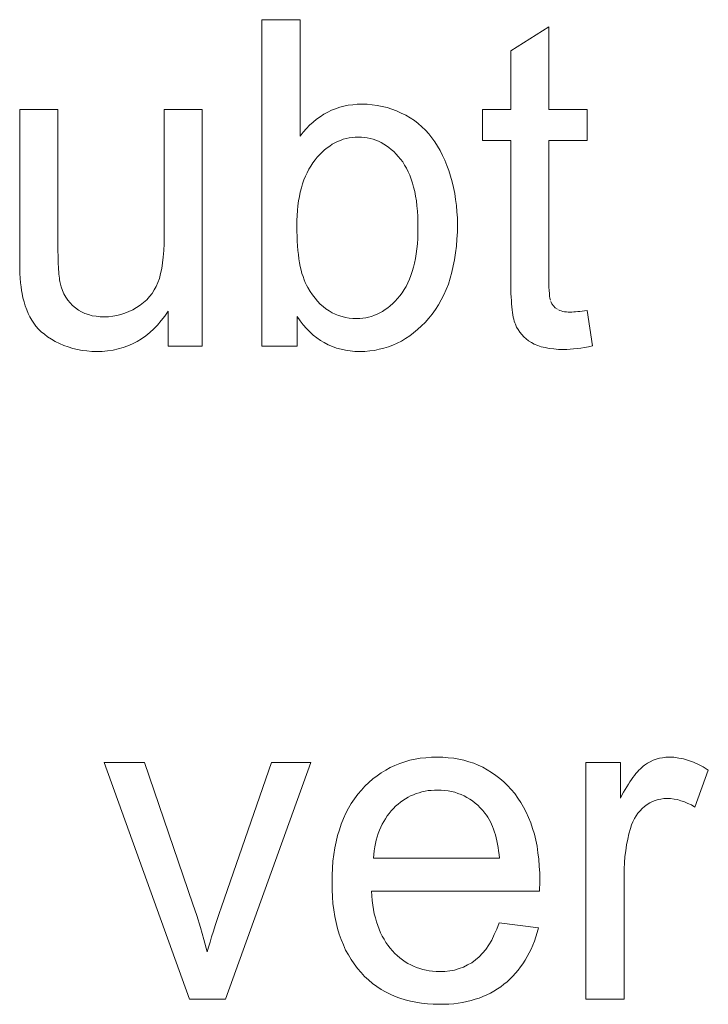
# Model space of a CAD drawing. Extents: x 1101 to 1942, y 41 to 882.
# Tile 87 of 113: x 1293.51 to 1298.78, y 848.62 to 856.16. Entities that reach past the tile are written whole.
import ezdxf

# ---------------------------------------------------------------- set-up
doc = ezdxf.new("R2010")
doc.units = 0
doc.layers.get('0').update_dxf_attribs({"lineweight": 13})
doc.layers.add('Beschriftung', color=7, linetype='Continuous', lineweight=25)

# ---------------------------------------------------------------- blocks, each defined once
blk = doc.blocks.new('Referenz-A03CP7E41H', base_point=(1127.7942, 89.8071))
at = {"layer": 'Beschriftung', "color": 0, "lineweight": -2}
for p, q in [((1295.3614, 853.6628), (1295.3614, 856.1628)), ((1295.3614, 856.1628), (1295.6535, 856.1628)), ((1295.6535, 856.1628), (1295.6535, 855.2719)), ((1297.265, 855.9235), (1297.5572, 856.1077)), ((1297.5572, 856.1077), (1297.5572, 855.4749)), ((1297.265, 855.4749), (1297.265, 855.9235)), ((1295.9248, 855.4808), (1295.956, 855.4922)), ((1295.956, 855.4922), (1295.9887, 855.4998)), ((1295.9887, 855.4998), (1296.0215, 855.5074)), ((1296.0215, 855.5074), (1296.0558, 855.5112)), ((1296.0558, 855.5112), (1296.0901, 855.515)), ((1296.0901, 855.515), (1296.126, 855.515)), ((1296.126, 855.515), (1296.1658, 855.515)), ((1296.1658, 855.515), (1296.2046, 855.5107)), ((1296.2046, 855.5107), (1296.2433, 855.5066)), ((1296.2433, 855.5066), (1296.2809, 855.4981)), ((1296.2809, 855.4981), (1296.3186, 855.4897)), ((1296.3186, 855.4897), (1296.3552, 855.4771)), ((1293.5067, 854.3527), (1293.5067, 855.4749)), ((1293.5067, 855.4749), (1293.7989, 855.4749)), ((1293.7989, 855.4749), (1293.7989, 854.4707)), ((1294.6118, 854.5049), (1294.6118, 855.4749)), ((1294.6118, 855.4749), (1294.9041, 855.4749)), ((1294.9041, 855.4749), (1294.9041, 853.6628)), ((1295.7788, 855.401), (1295.8067, 855.42)), ((1295.8067, 855.42), (1295.8347, 855.4389)), ((1295.8347, 855.4389), (1295.8642, 855.4541)), ((1295.8642, 855.4541), (1295.8938, 855.4693)), ((1295.8938, 855.4693), (1295.9248, 855.4808)), ((1296.3552, 855.4771), (1296.3918, 855.4644)), ((1296.3918, 855.4644), (1296.4272, 855.4476)), ((1296.4272, 855.4476), (1296.4627, 855.4308)), ((1296.4627, 855.4308), (1296.4951, 855.4106)), ((1296.4951, 855.4106), (1296.5275, 855.3903)), ((1297.0491, 855.2367), (1297.0491, 855.4749)), ((1297.0491, 855.4749), (1297.265, 855.4749)), ((1297.5572, 855.4749), (1297.8493, 855.4749)), ((1297.8493, 855.4749), (1297.8493, 855.2367)), ((1295.7014, 855.3288), (1295.7262, 855.3555)), ((1295.7262, 855.3555), (1295.7525, 855.3782)), ((1295.7525, 855.3782), (1295.7788, 855.401)), ((1296.5275, 855.3903), (1296.5567, 855.3667)), ((1296.5567, 855.3667), (1296.5859, 855.343)), ((1296.5859, 855.343), (1296.612, 855.316)), ((1295.6535, 855.2719), (1295.6767, 855.3023)), ((1295.6767, 855.3023), (1295.7014, 855.3288)), ((1296.0282, 855.258), (1296.0058, 855.2525)), ((1296.0513, 855.2607), (1296.0282, 855.258)), ((1296.0744, 855.2635), (1296.0513, 855.2607)), ((1296.0983, 855.2635), (1296.0744, 855.2635)), ((1296.122, 855.2635), (1296.0983, 855.2635)), ((1296.1449, 855.2608), (1296.122, 855.2635)), ((1296.1677, 855.2581), (1296.1449, 855.2608)), ((1296.1896, 855.2529), (1296.1677, 855.2581)), ((1296.612, 855.316), (1296.6382, 855.2889)), ((1296.6382, 855.2889), (1296.661, 855.2584)), ((1296.661, 855.2584), (1296.684, 855.2279)), ((1295.8795, 855.195), (1295.8596, 855.1814)), ((1295.8993, 855.2088), (1295.8795, 855.195)), ((1295.92, 855.2197), (1295.8993, 855.2088)), ((1295.9406, 855.2306), (1295.92, 855.2197)), ((1295.9621, 855.2389), (1295.9406, 855.2306)), ((1295.9836, 855.247), (1295.9621, 855.2389)), ((1296.0058, 855.2525), (1295.9836, 855.247)), ((1296.2116, 855.2476), (1296.1896, 855.2529)), ((1296.2327, 855.2397), (1296.2116, 855.2476)), ((1296.2538, 855.2317), (1296.2327, 855.2397)), ((1296.274, 855.2212), (1296.2538, 855.2317)), ((1296.2942, 855.2106), (1296.274, 855.2212)), ((1296.3135, 855.1975), (1296.2942, 855.2106)), ((1296.3329, 855.1842), (1296.3135, 855.1975)), ((1296.3513, 855.1684), (1296.3329, 855.1842)), ((1296.684, 855.2279), (1296.7044, 855.1944)), ((1296.7044, 855.1944), (1296.7249, 855.1607)), ((1297.265, 855.2367), (1297.0491, 855.2367)), ((1297.265, 854.1931), (1297.265, 855.2367)), ((1297.8493, 855.2367), (1297.5572, 855.2367)), ((1297.5572, 855.2367), (1297.5572, 854.1752)), ((1295.7849, 855.1103), (1295.7675, 855.0885)), ((1295.8033, 855.1295), (1295.7849, 855.1103)), ((1295.8214, 855.1486), (1295.8033, 855.1295)), ((1295.8405, 855.1651), (1295.8214, 855.1486)), ((1295.8596, 855.1814), (1295.8405, 855.1651)), ((1296.3698, 855.1525), (1296.3513, 855.1684)), ((1296.3874, 855.1341), (1296.3698, 855.1525)), ((1296.405, 855.1156), (1296.3874, 855.1341)), ((1296.4217, 855.0945), (1296.405, 855.1156)), ((1296.7249, 855.1607), (1296.7429, 855.1239)), ((1296.7429, 855.1239), (1296.7608, 855.0871)), ((1295.7349, 855.0423), (1295.7197, 855.018)), ((1295.7502, 855.0666), (1295.7349, 855.0423)), ((1295.7675, 855.0885), (1295.7502, 855.0666)), ((1296.4385, 855.0734), (1296.4217, 855.0945)), ((1296.453, 855.0493), (1296.4385, 855.0734)), ((1296.4677, 855.0254), (1296.453, 855.0493)), ((1296.7608, 855.0871), (1296.7763, 855.0473)), ((1296.7763, 855.0473), (1296.7918, 855.0074)), ((1295.6935, 854.9646), (1295.6826, 854.9354)), ((1295.7065, 854.9913), (1295.6935, 854.9646)), ((1295.7197, 855.018), (1295.7065, 854.9913)), ((1296.4803, 854.9983), (1296.4677, 855.0254)), ((1296.4928, 854.9714), (1296.4803, 854.9983)), ((1296.5032, 854.9416), (1296.4928, 854.9714)), ((1296.7918, 855.0074), (1296.8048, 854.9643)), ((1296.8048, 854.9643), (1296.8177, 854.9214)), ((1295.6717, 854.9062), (1295.663, 854.8745)), ((1295.6826, 854.9354), (1295.6717, 854.9062)), ((1296.5137, 854.9117), (1296.5032, 854.9416)), ((1296.5221, 854.8791), (1296.5137, 854.9117)), ((1296.8177, 854.9214), (1296.8275, 854.8767)), ((1295.6477, 854.8089), (1295.6413, 854.7748)), ((1295.6543, 854.8429), (1295.6477, 854.8089)), ((1295.663, 854.8745), (1295.6543, 854.8429)), ((1296.5304, 854.8463), (1296.5221, 854.8791)), ((1296.5366, 854.8106), (1296.5304, 854.8463)), ((1296.5429, 854.7749), (1296.5366, 854.8106)), ((1296.8275, 854.8767), (1296.8372, 854.8322)), ((1296.8372, 854.8322), (1296.8438, 854.7862)), ((1295.6368, 854.7383), (1295.6325, 854.7018)), ((1295.6413, 854.7748), (1295.6368, 854.7383)), ((1296.5471, 854.7364), (1296.5429, 854.7749)), ((1296.5513, 854.6978), (1296.5471, 854.7364)), ((1296.8438, 854.7862), (1296.8502, 854.7401)), ((1296.8502, 854.7401), (1296.8534, 854.6926)), ((1295.6303, 854.6629), (1295.6281, 854.6239)), ((1295.6325, 854.7018), (1295.6303, 854.6629)), ((1296.5534, 854.6564), (1296.5513, 854.6978)), ((1296.5554, 854.6149), (1296.5534, 854.6564)), ((1296.8534, 854.6926), (1296.8567, 854.6452)), ((1295.6281, 854.6239), (1295.6281, 854.5826)), ((1295.6281, 854.5826), (1295.6281, 854.5418)), ((1296.5554, 854.5706), (1296.5554, 854.6149)), ((1296.8567, 854.6452), (1296.8567, 854.5962)), ((1296.8567, 854.5962), (1296.8567, 854.538)), ((1294.6118, 854.4469), (1294.6118, 854.5049)), ((1295.6281, 854.5418), (1295.6294, 854.5039)), ((1295.6294, 854.5039), (1295.6308, 854.466)), ((1296.5533, 854.4867), (1296.5554, 854.5273)), ((1296.5554, 854.5273), (1296.5554, 854.5706)), ((1296.8567, 854.538), (1296.8532, 854.4831)), ((1293.7989, 854.4707), (1293.7989, 854.4406)), ((1293.7989, 854.4406), (1293.7992, 854.4131)), ((1294.6089, 854.3958), (1294.6118, 854.4469)), ((1295.6308, 854.466), (1295.6335, 854.4309)), ((1295.6335, 854.4309), (1295.636, 854.3958)), ((1296.5468, 854.4081), (1296.5511, 854.4461)), ((1296.5511, 854.4461), (1296.5533, 854.4867)), ((1296.8532, 854.4831), (1296.8499, 854.4282)), ((1293.7992, 854.4131), (1293.7995, 854.3855)), ((1293.7995, 854.3855), (1293.8, 854.3604)), ((1293.8, 854.3604), (1293.8005, 854.3352)), ((1294.6059, 854.3447), (1294.6089, 854.3958)), ((1295.636, 854.3958), (1295.64, 854.3635)), ((1295.64, 854.3635), (1295.644, 854.3312)), ((1296.5359, 854.3349), (1296.5424, 854.3702)), ((1296.5424, 854.3702), (1296.5468, 854.4081)), ((1296.843, 854.3767), (1296.8362, 854.3251)), ((1296.8499, 854.4282), (1296.843, 854.3767)), ((1293.5067, 854.3037), (1293.5067, 854.3527)), ((1293.5078, 854.2613), (1293.5067, 854.3037)), ((1293.8005, 854.3352), (1293.8014, 854.3125)), ((1293.8014, 854.3125), (1293.8022, 854.2898)), ((1293.8022, 854.2898), (1293.8034, 854.2696)), ((1294.5939, 854.2563), (1294.5999, 854.3005)), ((1294.5999, 854.3005), (1294.6059, 854.3447)), ((1295.644, 854.3312), (1295.6493, 854.3019)), ((1295.6493, 854.3019), (1295.6545, 854.2724)), ((1296.5207, 854.267), (1296.5293, 854.2996)), ((1296.5293, 854.2996), (1296.5359, 854.3349)), ((1296.8362, 854.3251), (1296.8259, 854.2769)), ((1293.5089, 854.2188), (1293.5078, 854.2613)), ((1293.5111, 854.1831), (1293.5089, 854.2188)), ((1293.8034, 854.2696), (1293.8044, 854.2494)), ((1293.8044, 854.2494), (1293.8058, 854.2315)), ((1293.8058, 854.2315), (1293.8073, 854.2137)), ((1293.8073, 854.2137), (1293.8089, 854.1983)), ((1294.576, 854.1816), (1294.5849, 854.2188)), ((1294.5849, 854.2188), (1294.5939, 854.2563)), ((1295.6545, 854.2724), (1295.661, 854.2458)), ((1295.661, 854.2458), (1295.6676, 854.2192)), ((1295.6676, 854.2192), (1295.6756, 854.1953)), ((1296.4901, 854.1747), (1296.501, 854.2046)), ((1296.501, 854.2046), (1296.5119, 854.2344)), ((1296.5119, 854.2344), (1296.5207, 854.267)), ((1296.8156, 854.2286), (1296.8019, 854.1836)), ((1296.8259, 854.2769), (1296.8156, 854.2286)), ((1293.5133, 854.1472), (1293.5111, 854.1831)), ((1293.5168, 854.118), (1293.5133, 854.1472)), ((1293.8089, 854.1983), (1293.8106, 854.1831)), ((1293.8106, 854.1831), (1293.8126, 854.1701)), ((1293.8126, 854.1701), (1293.8145, 854.1573)), ((1293.8145, 854.1573), (1293.8167, 854.1468)), ((1293.8167, 854.1468), (1293.8236, 854.1166)), ((1294.552, 854.1206), (1294.564, 854.1511)), ((1294.564, 854.1511), (1294.576, 854.1816)), ((1295.6756, 854.1953), (1295.6834, 854.1716)), ((1295.6834, 854.1716), (1295.6927, 854.1507)), ((1295.6927, 854.1507), (1295.7019, 854.1297)), ((1295.7019, 854.1297), (1295.7125, 854.1115)), ((1296.464, 854.1202), (1296.477, 854.1475)), ((1296.477, 854.1475), (1296.4901, 854.1747)), ((1296.7882, 854.1386), (1296.771, 854.097)), ((1296.8019, 854.1836), (1296.7882, 854.1386)), ((1297.265, 854.1585), (1297.265, 854.1931)), ((1297.2657, 854.1269), (1297.265, 854.1585)), ((1297.2662, 854.0953), (1297.2657, 854.1269)), ((1297.5572, 854.1752), (1297.5572, 854.1422)), ((1297.5572, 854.1422), (1297.5582, 854.1152)), ((1293.5201, 854.0888), (1293.5168, 854.118)), ((1293.5246, 854.0662), (1293.5201, 854.0888)), ((1293.531, 854.0325), (1293.5246, 854.0662)), ((1293.8236, 854.1166), (1293.8343, 854.0896)), ((1293.8343, 854.0896), (1293.8451, 854.0625)), ((1293.8451, 854.0625), (1293.8598, 854.0387)), ((1294.4993, 854.042), (1294.5197, 854.066)), ((1294.5197, 854.066), (1294.5359, 854.0933)), ((1294.5359, 854.0933), (1294.552, 854.1206)), ((1295.7125, 854.1115), (1295.7296, 854.0819)), ((1295.7296, 854.0819), (1295.7484, 854.0559)), ((1295.7484, 854.0559), (1295.7672, 854.0299)), ((1296.416, 854.0492), (1296.4335, 854.0711)), ((1296.4335, 854.0711), (1296.4487, 854.0957)), ((1296.4487, 854.0957), (1296.464, 854.1202)), ((1296.754, 854.0553), (1296.7334, 854.017)), ((1296.771, 854.097), (1296.754, 854.0553)), ((1297.2672, 854.0667), (1297.2662, 854.0953)), ((1297.2684, 854.0381), (1297.2672, 854.0667)), ((1297.5582, 854.1152), (1297.5591, 854.0882)), ((1297.5591, 854.0882), (1297.5611, 854.067)), ((1297.5611, 854.067), (1297.563, 854.0459)), ((1293.5399, 854.0014), (1293.531, 854.0325)), ((1293.5488, 853.9704), (1293.5399, 854.0014)), ((1293.8598, 854.0387), (1293.8743, 854.015)), ((1293.8743, 854.015), (1293.8928, 853.9945)), ((1293.8928, 853.9945), (1293.9113, 853.974)), ((1294.4009, 853.9585), (1294.4297, 853.9761)), ((1294.4297, 853.9761), (1294.4543, 853.997)), ((1294.4543, 853.997), (1294.4789, 854.0179)), ((1294.4789, 854.0179), (1294.4993, 854.042)), ((1295.7672, 854.0299), (1295.7874, 854.0077)), ((1295.7874, 854.0077), (1295.8077, 853.9856)), ((1295.8077, 853.9856), (1295.8294, 853.967)), ((1296.3431, 853.9728), (1296.3622, 853.9891)), ((1296.3622, 853.9891), (1296.3804, 854.0083)), ((1296.3804, 854.0083), (1296.3986, 854.0274)), ((1296.3986, 854.0274), (1296.416, 854.0492)), ((1296.7129, 853.9786), (1296.6887, 853.9436)), ((1296.7334, 854.017), (1296.7129, 853.9786)), ((1297.2701, 854.0124), (1297.2684, 854.0381)), ((1297.2718, 853.9867), (1297.2701, 854.0124)), ((1297.274, 853.9641), (1297.2718, 853.9867)), ((1297.563, 854.0459), (1297.5658, 854.0306)), ((1297.5658, 854.0306), (1297.5687, 854.0153)), ((1297.5726, 854.0059), (1297.5802, 853.9872)), ((1297.5802, 853.9872), (1297.5927, 853.9721)), ((1293.5601, 853.9419), (1293.5488, 853.9704)), ((1293.5713, 853.9135), (1293.5601, 853.9419)), ((1293.5849, 853.8876), (1293.5713, 853.9135)), ((1293.9113, 853.974), (1293.9336, 853.9567)), ((1293.9336, 853.9567), (1293.9558, 853.9394)), ((1293.9558, 853.9394), (1293.9808, 853.9265)), ((1293.9808, 853.9265), (1294.0058, 853.9135)), ((1294.0058, 853.9135), (1294.0334, 853.9049)), ((1294.0334, 853.9049), (1294.0609, 853.8963)), ((1294.2508, 853.8965), (1294.2817, 853.9054)), ((1294.2817, 853.9054), (1294.3125, 853.9142)), ((1294.3125, 853.9142), (1294.3423, 853.9275)), ((1294.3423, 853.9275), (1294.3722, 853.9407)), ((1294.3722, 853.9407), (1294.4009, 853.9585)), ((1294.6428, 853.9303), (1294.6175, 853.8918)), ((1294.6428, 853.6628), (1294.6428, 853.9303)), ((1295.8294, 853.967), (1295.8512, 853.9484)), ((1295.8512, 853.9484), (1295.8746, 853.9336)), ((1295.8746, 853.9336), (1295.8979, 853.9187)), ((1295.8979, 853.9187), (1295.9227, 853.9076)), ((1295.9227, 853.9076), (1295.9475, 853.8966)), ((1296.2215, 853.899), (1296.243, 853.9071)), ((1296.243, 853.9071), (1296.2637, 853.9181)), ((1296.2637, 853.9181), (1296.2843, 853.929)), ((1296.2843, 853.929), (1296.3042, 853.9427)), ((1296.3042, 853.9427), (1296.3241, 853.9563)), ((1296.3241, 853.9563), (1296.3431, 853.9728)), ((1296.6648, 853.9085), (1296.6374, 853.8769)), ((1296.6887, 853.9436), (1296.6648, 853.9085)), ((1297.2762, 853.9414), (1297.274, 853.9641)), ((1297.279, 853.9217), (1297.2762, 853.9414)), ((1297.2818, 853.902), (1297.279, 853.9217)), ((1297.2851, 853.8853), (1297.2818, 853.902)), ((1297.5927, 853.9721), (1297.6053, 853.9572)), ((1297.6053, 853.9572), (1297.6226, 853.9461)), ((1297.6313, 853.9405), (1297.6418, 853.9364)), ((1297.6418, 853.9364), (1297.6524, 853.9322)), ((1297.6524, 853.9322), (1297.6648, 853.9294)), ((1297.6648, 853.9294), (1297.6772, 853.9267)), ((1297.6772, 853.9267), (1297.6914, 853.9253)), ((1297.6914, 853.9253), (1297.7057, 853.9239)), ((1297.7057, 853.9239), (1297.7219, 853.9239)), ((1297.7219, 853.9239), (1297.734, 853.9239)), ((1297.734, 853.9239), (1297.748, 853.9246)), ((1297.748, 853.9246), (1297.762, 853.9255)), ((1297.762, 853.9255), (1297.7779, 853.927)), ((1297.7779, 853.927), (1297.7939, 853.9286)), ((1297.7939, 853.9286), (1297.8118, 853.9309)), ((1297.8118, 853.9309), (1297.8296, 853.9333)), ((1297.8296, 853.9333), (1297.8493, 853.9364)), ((1297.8493, 853.9364), (1297.8911, 853.6653)), ((1293.5986, 853.8617), (1293.5849, 853.8876)), ((1293.6146, 853.8385), (1293.5986, 853.8617)), ((1293.6307, 853.8153), (1293.6146, 853.8385)), ((1294.0609, 853.8963), (1294.0912, 853.8919)), ((1294.0912, 853.8919), (1294.1214, 853.8877)), ((1294.1214, 853.8877), (1294.1543, 853.8877)), ((1294.1543, 853.8877), (1294.1871, 853.8877)), ((1294.1871, 853.8877), (1294.2189, 853.8921)), ((1294.2189, 853.8921), (1294.2508, 853.8965)), ((1294.5902, 853.8583), (1294.5627, 853.8246)), ((1294.6175, 853.8918), (1294.5902, 853.8583)), ((1295.6535, 853.8563), (1295.6317, 853.8896)), ((1295.6317, 853.8896), (1295.6317, 853.6628)), ((1295.6773, 853.8271), (1295.6535, 853.8563)), ((1295.7011, 853.7979), (1295.6773, 853.8271)), ((1295.9475, 853.8966), (1295.9739, 853.8892)), ((1295.9739, 853.8892), (1296.0002, 853.8817)), ((1296.0002, 853.8817), (1296.028, 853.878)), ((1296.028, 853.878), (1296.0559, 853.8744)), ((1296.0559, 853.8744), (1296.0854, 853.8744)), ((1296.0854, 853.8744), (1296.1092, 853.8744)), ((1296.1092, 853.8744), (1296.1324, 853.8771)), ((1296.1324, 853.8771), (1296.1554, 853.8798)), ((1296.1554, 853.8798), (1296.1777, 853.8853)), ((1296.1777, 853.8853), (1296.2, 853.8907)), ((1296.2, 853.8907), (1296.2215, 853.899)), ((1296.61, 853.8451), (1296.5812, 853.8172)), ((1296.6374, 853.8769), (1296.61, 853.8451)), ((1297.2885, 853.8685), (1297.2851, 853.8853)), ((1297.2924, 853.8547), (1297.2885, 853.8685)), ((1297.2963, 853.841), (1297.2924, 853.8547)), ((1297.3007, 853.8302), (1297.2963, 853.841)), ((1297.3096, 853.8086), (1297.3007, 853.8302)), ((1293.6509, 853.794), (1293.6307, 853.8153)), ((1293.6712, 853.7727), (1293.6509, 853.794)), ((1293.6958, 853.7535), (1293.6712, 853.7727)), ((1293.7203, 853.7342), (1293.6958, 853.7535)), ((1294.5034, 853.7669), (1294.4715, 853.7429)), ((1294.5331, 853.7958), (1294.5034, 853.7669)), ((1294.5627, 853.8246), (1294.5331, 853.7958)), ((1295.7269, 853.7729), (1295.7011, 853.7979)), ((1295.7527, 853.7479), (1295.7269, 853.7729)), ((1296.5222, 853.7657), (1296.4922, 853.7419)), ((1296.5525, 853.7895), (1296.5222, 853.7657)), ((1296.5812, 853.8172), (1296.5525, 853.7895)), ((1297.3218, 853.7892), (1297.3096, 853.8086)), ((1297.334, 853.7696), (1297.3218, 853.7892)), ((1297.3494, 853.7523), (1297.334, 853.7696)), ((1297.3648, 853.7349), (1297.3494, 853.7523)), ((1293.7491, 853.7169), (1293.7203, 853.7342)), ((1293.7779, 853.6996), (1293.7491, 853.7169)), ((1293.811, 853.6842), (1293.7779, 853.6996)), ((1293.844, 853.6688), (1293.811, 853.6842)), ((1294.3712, 853.6805), (1294.3348, 853.6661)), ((1294.4054, 853.6996), (1294.3712, 853.6805)), ((1294.4395, 853.7189), (1294.4054, 853.6996)), ((1294.4715, 853.7429), (1294.4395, 853.7189)), ((1295.7807, 853.727), (1295.7527, 853.7479)), ((1295.8086, 853.7062), (1295.7807, 853.727)), ((1295.8385, 853.6896), (1295.8086, 853.7062)), ((1295.8684, 853.6728), (1295.8385, 853.6896)), ((1296.3961, 853.6863), (1296.3632, 853.6704)), ((1296.429, 853.7021), (1296.3961, 853.6863)), ((1296.4606, 853.722), (1296.429, 853.7021)), ((1296.4922, 853.7419), (1296.4606, 853.722)), ((1297.3834, 853.7195), (1297.3648, 853.7349)), ((1297.4021, 853.7043), (1297.3834, 853.7195)), ((1297.424, 853.691), (1297.4021, 853.7043)), ((1297.4459, 853.6778), (1297.424, 853.691)), ((1297.4723, 853.6678), (1297.4459, 853.6778)), ((1293.8784, 853.6574), (1293.844, 853.6688)), ((1293.9128, 853.6458), (1293.8784, 853.6574)), ((1293.9483, 853.6382), (1293.9128, 853.6458)), ((1293.9839, 853.6305), (1293.9483, 853.6382)), ((1294.0208, 853.6266), (1293.9839, 853.6305)), ((1294.0577, 853.6228), (1294.0208, 853.6266)), ((1294.0959, 853.6228), (1294.0577, 853.6228)), ((1294.139, 853.6228), (1294.0959, 853.6228)), ((1294.18, 853.6276), (1294.139, 853.6228)), ((1294.221, 853.6324), (1294.18, 853.6276)), ((1294.2596, 853.642), (1294.221, 853.6324)), ((1294.2983, 853.6516), (1294.2596, 853.642)), ((1294.3348, 853.6661), (1294.2983, 853.6516)), ((1294.9041, 853.6628), (1294.6428, 853.6628)), ((1295.6317, 853.6628), (1295.3614, 853.6628)), ((1295.9005, 853.6603), (1295.8684, 853.6728)), ((1295.9325, 853.6478), (1295.9005, 853.6603)), ((1295.9666, 853.6395), (1295.9325, 853.6478)), ((1296.0006, 853.6311), (1295.9666, 853.6395)), ((1296.0368, 853.627), (1296.0006, 853.6311)), ((1296.0728, 853.6228), (1296.0368, 853.627)), ((1296.111, 853.6228), (1296.0728, 853.6228)), ((1296.1494, 853.6228), (1296.111, 853.6228)), ((1296.1864, 853.6268), (1296.1494, 853.6228)), ((1296.2235, 853.6307), (1296.1864, 853.6268)), ((1296.2591, 853.6387), (1296.2235, 853.6307)), ((1296.2947, 853.6466), (1296.2591, 853.6387)), ((1296.3289, 853.6585), (1296.2947, 853.6466)), ((1296.3632, 853.6704), (1296.3289, 853.6585)), ((1297.4986, 853.6579), (1297.4723, 853.6678)), ((1297.5294, 853.6513), (1297.4986, 853.6579)), ((1297.5603, 853.6447), (1297.5294, 853.6513)), ((1297.5955, 853.6414), (1297.5603, 853.6447)), ((1297.6308, 853.638), (1297.5955, 853.6414)), ((1297.6706, 853.638), (1297.6308, 853.638)), ((1297.6949, 853.638), (1297.6706, 853.638)), ((1297.7209, 853.6398), (1297.6949, 853.638)), ((1297.7468, 853.6415), (1297.7209, 853.6398)), ((1297.7744, 853.6449), (1297.7468, 853.6415)), ((1297.8019, 853.6482), (1297.7744, 853.6449)), ((1297.8311, 853.6534), (1297.8019, 853.6482)), ((1297.8603, 853.6584), (1297.8311, 853.6534)), ((1297.8911, 853.6653), (1297.8603, 853.6584)), ((1296.5733, 850.5071), (1296.6159, 850.511)), ((1296.6159, 850.511), (1296.6585, 850.515)), ((1296.6585, 850.515), (1296.7032, 850.515)), ((1296.7032, 850.515), (1296.7463, 850.515)), ((1296.7463, 850.515), (1296.7876, 850.5111)), ((1296.7876, 850.5111), (1296.8288, 850.5072)), ((1298.403, 850.5072), (1298.4276, 850.5111)), ((1298.4276, 850.5111), (1298.4521, 850.515)), ((1298.4521, 850.515), (1298.4776, 850.515)), ((1298.4776, 850.515), (1298.5145, 850.515)), ((1298.5145, 850.515), (1298.5517, 850.5089)), ((1298.5517, 850.5089), (1298.589, 850.5027)), ((1294.8073, 848.6628), (1294.1537, 850.475)), ((1294.1537, 850.475), (1294.4623, 850.475)), ((1294.4623, 850.475), (1294.8319, 849.3897)), ((1295.051, 849.3692), (1295.4339, 850.475)), ((1295.7344, 850.475), (1295.0819, 848.6628)), ((1295.4339, 850.475), (1295.7344, 850.475)), ((1296.3086, 850.4164), (1296.3428, 850.4361)), ((1296.3428, 850.4361), (1296.3792, 850.4518)), ((1296.3792, 850.4518), (1296.4155, 850.4676)), ((1296.4155, 850.4676), (1296.4539, 850.4795)), ((1296.4539, 850.4795), (1296.4923, 850.4913)), ((1296.4923, 850.4913), (1296.5328, 850.4992)), ((1296.5328, 850.4992), (1296.5733, 850.5071)), ((1296.8288, 850.5072), (1296.8682, 850.4994)), ((1296.8682, 850.4994), (1296.9074, 850.4917)), ((1296.9074, 850.4917), (1296.9447, 850.4802)), ((1296.9447, 850.4802), (1296.982, 850.4685)), ((1296.982, 850.4685), (1297.0173, 850.4531)), ((1297.0173, 850.4531), (1297.0526, 850.4377)), ((1297.0526, 850.4377), (1297.086, 850.4184)), ((1297.8413, 848.6628), (1297.8413, 850.475)), ((1297.8413, 850.475), (1298.1045, 850.475)), ((1298.1045, 850.475), (1298.1045, 850.2003)), ((1298.2578, 850.4267), (1298.2686, 850.4364)), ((1298.2686, 850.4364), (1298.2796, 850.4461)), ((1298.2796, 850.4461), (1298.2902, 850.4537)), ((1298.2902, 850.4537), (1298.3115, 850.4691)), ((1298.3115, 850.4691), (1298.3338, 850.4805)), ((1298.3338, 850.4805), (1298.3562, 850.492)), ((1298.3562, 850.492), (1298.3797, 850.4996)), ((1298.3797, 850.4996), (1298.403, 850.5072)), ((1298.589, 850.5027), (1298.6264, 850.4905)), ((1298.6264, 850.4905), (1298.664, 850.4783)), ((1298.664, 850.4783), (1298.7017, 850.4598)), ((1298.7017, 850.4598), (1298.7396, 850.4414)), ((1298.7396, 850.4414), (1298.7777, 850.417)), ((1296.2101, 850.3493), (1296.2422, 850.3731)), ((1296.2422, 850.3731), (1296.2743, 850.3967)), ((1296.2743, 850.3967), (1296.3086, 850.4164)), ((1297.086, 850.4184), (1297.1194, 850.399)), ((1297.1194, 850.399), (1297.1507, 850.3758)), ((1297.1507, 850.3758), (1297.1821, 850.3526)), ((1298.1895, 850.3439), (1298.2011, 850.3597)), ((1298.2011, 850.3597), (1298.2128, 850.3757)), ((1298.2128, 850.3757), (1298.2241, 850.3894)), ((1298.2241, 850.3894), (1298.2356, 850.4032)), ((1298.2356, 850.4032), (1298.2466, 850.4149)), ((1298.2466, 850.4149), (1298.2578, 850.4267)), ((1298.7777, 850.417), (1298.6754, 850.1329)), ((1296.1219, 850.2627), (1296.1498, 850.2942)), ((1296.1498, 850.2942), (1296.18, 850.3218)), ((1296.18, 850.3218), (1296.2101, 850.3493)), ((1297.1821, 850.3526), (1297.2115, 850.3257)), ((1297.2115, 850.3257), (1297.2409, 850.2986)), ((1297.2409, 850.2986), (1297.2682, 850.2676)), ((1298.1416, 850.2684), (1298.1538, 850.2883)), ((1298.1538, 850.2883), (1298.1659, 850.3081)), ((1298.1659, 850.3081), (1298.1777, 850.3261)), ((1298.1777, 850.3261), (1298.1895, 850.3439)), ((1296.0692, 850.1964), (1296.0938, 850.2311)), ((1296.0938, 850.2311), (1296.1219, 850.2627)), ((1296.4793, 850.2079), (1296.4591, 850.1969)), ((1296.4994, 850.219), (1296.4793, 850.2079)), ((1296.5207, 850.2279), (1296.4994, 850.219)), ((1296.5418, 850.2368), (1296.5207, 850.2279)), ((1296.564, 850.2435), (1296.5418, 850.2368)), ((1296.5861, 850.2502), (1296.564, 850.2435)), ((1296.6093, 850.2546), (1296.5861, 850.2502)), ((1296.6325, 850.259), (1296.6093, 850.2546)), ((1296.6567, 850.2613), (1296.6325, 850.259)), ((1296.6809, 850.2635), (1296.6567, 850.2613)), ((1296.706, 850.2635), (1296.6809, 850.2635)), ((1296.7339, 850.2635), (1296.706, 850.2635)), ((1296.7605, 850.2606), (1296.7339, 850.2635)), ((1296.7869, 850.2579), (1296.7605, 850.2606)), ((1296.8122, 850.2523), (1296.7869, 850.2579)), ((1296.8374, 850.2467), (1296.8122, 850.2523)), ((1296.8614, 850.2384), (1296.8374, 850.2467)), ((1296.8853, 850.2301), (1296.8614, 850.2384)), ((1296.908, 850.219), (1296.8853, 850.2301)), ((1296.9306, 850.2078), (1296.908, 850.219)), ((1296.9519, 850.194), (1296.9306, 850.2078)), ((1297.2682, 850.2676), (1297.2957, 850.2367)), ((1297.2957, 850.2367), (1297.3195, 850.2026)), ((1298.1045, 850.2003), (1298.117, 850.2244)), ((1298.117, 850.2244), (1298.1294, 850.2463)), ((1298.1294, 850.2463), (1298.1416, 850.2684)), ((1296.0238, 850.1238), (1296.0448, 850.1617)), ((1296.0448, 850.1617), (1296.0692, 850.1964)), ((1296.3844, 850.1391), (1296.3673, 850.1214)), ((1296.4026, 850.1546), (1296.3844, 850.1391)), ((1296.4207, 850.1702), (1296.4026, 850.1546)), ((1296.4399, 850.1835), (1296.4207, 850.1702)), ((1296.4591, 850.1969), (1296.4399, 850.1835)), ((1296.9734, 850.18), (1296.9519, 850.194)), ((1296.9933, 850.1633), (1296.9734, 850.18)), ((1297.0134, 850.1466), (1296.9933, 850.1633)), ((1297.0323, 850.1271), (1297.0134, 850.1466)), ((1297.3195, 850.2026), (1297.3435, 850.1686)), ((1297.3435, 850.1686), (1297.3642, 850.1314)), ((1297.3642, 850.1314), (1297.3847, 850.0942)), ((1298.2906, 850.138), (1298.2716, 850.123)), ((1298.3096, 850.1532), (1298.2906, 850.138)), ((1298.3299, 850.1646), (1298.3096, 850.1532)), ((1298.35, 850.1759), (1298.3299, 850.1646)), ((1298.3714, 850.1835), (1298.35, 850.1759)), ((1298.3928, 850.1911), (1298.3714, 850.1835)), ((1298.4155, 850.1949), (1298.3928, 850.1911)), ((1298.4381, 850.1987), (1298.4155, 850.1949)), ((1298.462, 850.1987), (1298.4381, 850.1987)), ((1298.4887, 850.1987), (1298.462, 850.1987)), ((1298.5153, 850.1946), (1298.4887, 850.1987)), ((1298.542, 850.1905), (1298.5153, 850.1946)), ((1298.5687, 850.1822), (1298.542, 850.1905)), ((1298.5954, 850.1741), (1298.5687, 850.1822)), ((1298.622, 850.1617), (1298.5954, 850.1741)), ((1298.6487, 850.1493), (1298.622, 850.1617)), ((1298.6754, 850.1329), (1298.6487, 850.1493)), ((1295.9853, 850.0447), (1296.0027, 850.0859)), ((1296.0027, 850.0859), (1296.0238, 850.1238)), ((1296.3195, 850.065), (1296.3062, 850.0444)), ((1296.3348, 850.0843), (1296.3195, 850.065)), ((1296.3501, 850.1036), (1296.3348, 850.0843)), ((1296.3673, 850.1214), (1296.3501, 850.1036)), ((1297.051, 850.1077), (1297.0323, 850.1271)), ((1297.0684, 850.0854), (1297.051, 850.1077)), ((1297.0799, 850.0711), (1297.0684, 850.0854)), ((1297.0901, 850.0549), (1297.0799, 850.0711)), ((1297.3847, 850.0942), (1297.4018, 850.0539)), ((1298.2255, 850.0658), (1298.212, 850.0448)), ((1298.2391, 850.0868), (1298.2255, 850.0658)), ((1298.2553, 850.1048), (1298.2391, 850.0868)), ((1298.2716, 850.123), (1298.2553, 850.1048)), ((1295.9537, 849.9593), (1295.9677, 850.0036)), ((1295.9677, 850.0036), (1295.9853, 850.0447)), ((1296.2815, 850.0013), (1296.2701, 849.979)), ((1296.2929, 850.0236), (1296.2815, 850.0013)), ((1296.3062, 850.0444), (1296.2929, 850.0236)), ((1297.1004, 850.0389), (1297.0901, 850.0549)), ((1297.1094, 850.0209), (1297.1004, 850.0389)), ((1297.1186, 850.003), (1297.1094, 850.0209)), ((1297.1266, 849.9833), (1297.1186, 850.003)), ((1297.1346, 849.9635), (1297.1266, 849.9833)), ((1297.4018, 850.0539), (1297.419, 850.0135)), ((1297.419, 850.0135), (1297.4326, 849.97)), ((1298.1903, 849.9969), (1298.1822, 849.97)), ((1298.2011, 850.0208), (1298.1903, 849.9969)), ((1298.212, 850.0448), (1298.2011, 850.0208)), ((1295.9292, 849.8674), (1295.9398, 849.915)), ((1295.9398, 849.915), (1295.9537, 849.9593)), ((1296.2436, 849.9064), (1296.236, 849.881)), ((1296.2511, 849.9316), (1296.2436, 849.9064)), ((1296.2606, 849.9552), (1296.2511, 849.9316)), ((1296.2701, 849.979), (1296.2606, 849.9552)), ((1297.1416, 849.9421), (1297.1346, 849.9635)), ((1297.1485, 849.9205), (1297.1416, 849.9421)), ((1297.1543, 849.8973), (1297.1485, 849.9205)), ((1297.4326, 849.97), (1297.4463, 849.9265)), ((1297.4463, 849.9265), (1297.4566, 849.8799)), ((1298.17, 849.9291), (1298.1609, 849.8862)), ((1298.1822, 849.97), (1298.17, 849.9291)), ((1295.9187, 849.8199), (1295.9292, 849.8674)), ((1296.2303, 849.8543), (1296.2246, 849.8276)), ((1296.236, 849.881), (1296.2303, 849.8543)), ((1297.1601, 849.8739), (1297.1543, 849.8973)), ((1297.1648, 849.8489), (1297.1601, 849.8739)), ((1297.1693, 849.8237), (1297.1648, 849.8489)), ((1297.4566, 849.8799), (1297.4669, 849.8332)), ((1297.4669, 849.8332), (1297.4737, 849.7834)), ((1298.1518, 849.8432), (1298.1457, 849.7985)), ((1298.1609, 849.8862), (1298.1518, 849.8432)), ((1295.9047, 849.7185), (1295.9117, 849.7692)), ((1295.9117, 849.7692), (1295.9187, 849.8199)), ((1296.2171, 849.771), (1296.2153, 849.7413)), ((1296.2209, 849.7993), (1296.2171, 849.771)), ((1296.2246, 849.8276), (1296.2209, 849.7993)), ((1297.1729, 849.7969), (1297.1693, 849.8237)), ((1297.1765, 849.77), (1297.1729, 849.7969)), ((1297.179, 849.7413), (1297.1765, 849.77)), ((1297.4737, 849.7834), (1297.4806, 849.7337)), ((1298.1396, 849.7538), (1298.1365, 849.707)), ((1298.1457, 849.7985), (1298.1396, 849.7538)), ((1295.9012, 849.6646), (1295.9047, 849.7185)), ((1296.2153, 849.7413), (1297.179, 849.7413)), ((1297.4806, 849.7337), (1297.484, 849.6807)), ((1297.484, 849.6807), (1297.4874, 849.6278)), ((1298.1365, 849.707), (1298.1335, 849.6603)), ((1295.8977, 849.6106), (1295.9012, 849.6646)), ((1295.8977, 849.5536), (1295.8977, 849.6106)), ((1297.4874, 849.6278), (1297.4874, 849.5717)), ((1298.1335, 849.6603), (1298.1335, 849.6116)), ((1298.1335, 849.6116), (1298.1335, 848.6628)), ((1295.8977, 849.4984), (1295.8977, 849.5536)), ((1297.4871, 849.5376), (1297.4866, 849.5171)), ((1297.4874, 849.5581), (1297.4871, 849.5376)), ((1297.4874, 849.5717), (1297.4874, 849.5581)), ((1295.9012, 849.4463), (1295.8977, 849.4984)), ((1297.4858, 849.4898), (1296.1989, 849.4898)), ((1296.1989, 849.4898), (1296.201, 849.4525)), ((1296.201, 849.4525), (1296.205, 849.4174)), ((1297.4866, 849.5171), (1297.4858, 849.4898)), ((1294.8319, 849.3897), (1294.862, 849.3019)), ((1295.9046, 849.3942), (1295.9012, 849.4463)), ((1295.9115, 849.3451), (1295.9046, 849.3942)), ((1296.205, 849.4174), (1296.2091, 849.3823)), ((1296.2091, 849.3823), (1296.2151, 849.3494)), ((1294.862, 849.3019), (1294.8895, 849.2106)), ((1295.018, 849.2722), (1295.0335, 849.3189)), ((1295.0335, 849.3189), (1295.051, 849.3692)), ((1295.9185, 849.2961), (1295.9115, 849.3451)), ((1296.2151, 849.3494), (1296.2212, 849.3164)), ((1296.2212, 849.3164), (1296.2292, 849.2857)), ((1295.0025, 849.2254), (1295.018, 849.2722)), ((1295.9289, 849.2502), (1295.9185, 849.2961)), ((1295.9392, 849.2041), (1295.9289, 849.2502)), ((1296.2292, 849.2857), (1296.2372, 849.2549)), ((1296.2372, 849.2549), (1296.2473, 849.2264)), ((1296.2473, 849.2264), (1296.2574, 849.1979)), ((1297.159, 849.199), (1297.1757, 849.2478)), ((1297.1757, 849.2478), (1297.4776, 849.2078)), ((1294.8895, 849.2106), (1294.9171, 849.1192)), ((1294.9753, 849.1393), (1294.9889, 849.1824)), ((1294.9889, 849.1824), (1295.0025, 849.2254)), ((1295.9531, 849.1612), (1295.9392, 849.2041)), ((1295.9669, 849.1183), (1295.9531, 849.1612)), ((1296.2574, 849.1979), (1296.2694, 849.1714)), ((1296.2694, 849.1714), (1296.2815, 849.1451)), ((1297.1198, 849.1146), (1297.1394, 849.1568)), ((1297.1394, 849.1568), (1297.159, 849.199)), ((1297.4688, 849.1731), (1297.4579, 849.1403)), ((1297.4776, 849.2078), (1297.4688, 849.1731)), ((1294.9171, 849.1192), (1294.9423, 849.0246)), ((1294.9521, 849.0604), (1294.9637, 849.0999)), ((1294.9637, 849.0999), (1294.9753, 849.1393)), ((1295.9843, 849.0785), (1295.9669, 849.1183)), ((1296.0016, 849.0387), (1295.9843, 849.0785)), ((1296.2815, 849.1451), (1296.2956, 849.1209)), ((1296.2956, 849.1209), (1296.3096, 849.0968)), ((1296.3096, 849.0968), (1296.3257, 849.0748)), ((1297.0747, 849.0434), (1297.0973, 849.0791)), ((1297.0973, 849.0791), (1297.1198, 849.1146)), ((1297.4343, 849.0766), (1297.4216, 849.0457)), ((1297.4471, 849.1074), (1297.4343, 849.0766)), ((1297.4579, 849.1403), (1297.4471, 849.1074)), ((1294.9423, 849.0246), (1294.9521, 849.0604)), ((1296.0224, 849.0021), (1296.0016, 849.0387)), ((1296.0432, 848.9653), (1296.0224, 849.0021)), ((1296.3257, 849.0748), (1296.3418, 849.0527)), ((1296.3418, 849.0527), (1296.3599, 849.0329)), ((1296.3599, 849.0329), (1296.3779, 849.0131)), ((1296.3779, 849.0131), (1296.3971, 848.9958)), ((1297.0237, 848.9856), (1297.0492, 849.0146)), ((1297.0492, 849.0146), (1297.0747, 849.0434)), ((1297.4069, 849.0168), (1297.3923, 848.9879)), ((1297.4216, 849.0457), (1297.4069, 849.0168)), ((1296.0674, 848.9316), (1296.0432, 848.9653)), ((1296.0916, 848.898), (1296.0674, 848.9316)), ((1296.3971, 848.9958), (1296.4163, 848.9784)), ((1296.4163, 848.9784), (1296.4366, 848.9635)), ((1296.4366, 848.9635), (1296.4569, 848.9487)), ((1296.4569, 848.9487), (1296.4784, 848.9363)), ((1296.4784, 848.9363), (1296.4998, 848.9239)), ((1296.9041, 848.9078), (1296.9354, 848.9245)), ((1296.9354, 848.9245), (1296.9669, 848.9411)), ((1296.9669, 848.9411), (1296.9953, 848.9634)), ((1296.9953, 848.9634), (1297.0237, 848.9856)), ((1297.3593, 848.9339), (1297.3408, 848.9089)), ((1297.3758, 848.961), (1297.3593, 848.9339)), ((1297.3923, 848.9879), (1297.3758, 848.961)), ((1296.1194, 848.8674), (1296.0916, 848.898)), ((1296.1471, 848.8369), (1296.1194, 848.8674)), ((1296.4998, 848.9239), (1296.5223, 848.914)), ((1296.5223, 848.914), (1296.5449, 848.904)), ((1296.5449, 848.904), (1296.5686, 848.8967)), ((1296.5686, 848.8967), (1296.5923, 848.8892)), ((1296.5923, 848.8892), (1296.617, 848.8842)), ((1296.617, 848.8842), (1296.6418, 848.8793)), ((1296.6418, 848.8793), (1296.6678, 848.8769)), ((1296.6678, 848.8769), (1296.6936, 848.8744)), ((1296.6936, 848.8744), (1296.7207, 848.8744)), ((1296.7207, 848.8744), (1296.7608, 848.8744)), ((1296.7608, 848.8744), (1296.7981, 848.8799)), ((1296.7981, 848.8799), (1296.8354, 848.8855)), ((1296.8354, 848.8855), (1296.8697, 848.8966)), ((1296.8697, 848.8966), (1296.9041, 848.9078)), ((1297.302, 848.8609), (1297.2816, 848.8378)), ((1297.3223, 848.884), (1297.302, 848.8609)), ((1297.3408, 848.9089), (1297.3223, 848.884)), ((1296.1773, 848.81), (1296.1471, 848.8369)), ((1296.2074, 848.7833), (1296.1773, 848.81)), ((1296.24, 848.7604), (1296.2074, 848.7833)), ((1297.213, 848.7763), (1297.1888, 848.7571)), ((1297.2371, 848.7955), (1297.213, 848.7763)), ((1297.2594, 848.8166), (1297.2371, 848.7955)), ((1297.2816, 848.8378), (1297.2594, 848.8166)), ((1296.2726, 848.7375), (1296.24, 848.7604)), ((1296.3076, 848.7184), (1296.2726, 848.7375)), ((1296.3427, 848.6993), (1296.3076, 848.7184)), ((1296.3802, 848.6839), (1296.3427, 848.6993)), ((1297.1097, 848.7092), (1297.0821, 848.6947)), ((1297.1372, 848.7236), (1297.1097, 848.7092)), ((1297.1631, 848.7403), (1297.1372, 848.7236)), ((1297.1888, 848.7571), (1297.1631, 848.7403)), ((1295.0819, 848.6628), (1294.8073, 848.6628)), ((1296.4177, 848.6687), (1296.3802, 848.6839)), ((1296.4577, 848.6572), (1296.4177, 848.6687)), ((1296.4976, 848.6457), (1296.4577, 848.6572)), ((1296.54, 848.6381), (1296.4976, 848.6457)), ((1296.5824, 848.6305), (1296.54, 848.6381)), ((1296.6272, 848.6266), (1296.5824, 848.6305)), ((1296.6721, 848.6229), (1296.6272, 848.6266)), ((1296.7194, 848.6229), (1296.6721, 848.6229)), ((1296.7569, 848.6229), (1296.7194, 848.6229)), ((1296.7928, 848.6252), (1296.7569, 848.6229)), ((1296.8286, 848.6276), (1296.7928, 848.6252)), ((1296.8629, 848.6324), (1296.8286, 848.6276)), ((1296.8971, 848.6372), (1296.8629, 848.6324)), ((1296.9295, 848.6444), (1296.8971, 848.6372)), ((1296.9621, 848.6516), (1296.9295, 848.6444)), ((1296.9929, 848.6612), (1296.9621, 848.6516)), ((1297.0238, 848.6708), (1296.9929, 848.6612)), ((1297.053, 848.6828), (1297.0238, 848.6708)), ((1297.0821, 848.6947), (1297.053, 848.6828)), ((1298.1335, 848.6628), (1297.8413, 848.6628))]:
    blk.add_line(p, q, dxfattribs=at)

msp = doc.modelspace()

# ---------------------------------------------------------------- block references
at = {"color": 251, "lineweight": 13, "ltscale": 0.13, "true_color": 0x5f5f5f}
msp.add_blockref('Referenz-A03CP7E41H', (1127.7942, 89.8071), dxfattribs=at)

doc.saveas('drawing.dxf')
